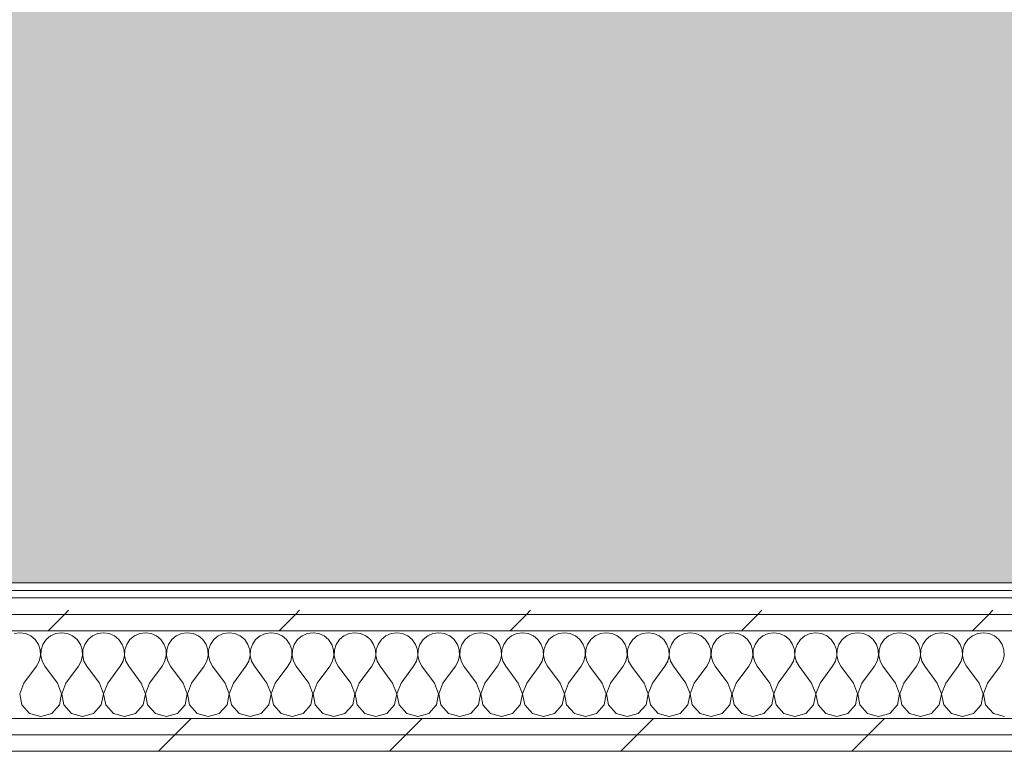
# Model space of a CAD drawing. Header units: millimetres. Extents: x -30280 to 19093, y -19284 to 4746.
# Tile 159 of 256: x -5600 to -4817, y -17072 to -16490. Entities that reach past the tile are written whole.
import ezdxf

# ---------------------------------------------------------------- set-up
doc = ezdxf.new("R2010")
doc.units = ezdxf.units.MM
doc.header["$MEASUREMENT"] = 0
doc.linetypes.add('Wipeout_Contour', pattern=[1000, 0, -1000])
doc.layers.add('Nuevo_07_CR_Cel Ras pladur', color=7, linetype='Continuous')
doc.layers.add('Nuevo_08_E_Envans secs', color=7, linetype='Continuous')
for name, color, linetype, lineweight, true_color in [('Nuevo_07_CR_Cel Ras pladur_Pluma_Nº__102', 7, 'Continuous', 5, 0xcccccc), ('Nuevo_08_E_Envans secs_Pluma_Nº__102', 7, 'Continuous', 5, 0xcccccc), ('Nuevo_08_E_Envans secs_Pluma_Nº__171', 171, 'Continuous', 13, 0xaaaaff), ('Nuevo_08_E_Envans secs_Pluma_Nº__177', 7, 'Continuous', 15, 0xf7e046)]:
    doc.layers.add(name, color=color, linetype=linetype, lineweight=lineweight, true_color=true_color)
doc.layers.add('Nuevo_08_E_Envans secs_Pluma_Nº__1', color=7, linetype='Continuous', lineweight=5)
pattern_1 = [(45, (0, 0), (-183.8478, 183.8478), [195, -65]), (45, (7e-14, 183.85), (-183.8478, 183.8478), [195, -65])]

# ---------------------------------------------------------------- blocks, each defined once
blk = doc.blocks.new('Forjado_6_1', base_point=(-13089.3, -16963.7))
at = {"layer": 'Nuevo_07_CR_Cel Ras pladur_Pluma_Nº__102', "linetype": 'Continuous', "lineweight": 0, "true_color": 0x333333}
h = blk.add_hatch(color=250, dxfattribs=at)
h.paths.add_polyline_path([(-13089.3, -16963.7), (-12936.6, -16963.7), (-12936.6, -16660.98), (-12309.19, -16660.98), (-12309.19, -16937.98), (-7420.89, -16937.98), (-7420.89, -16580.98), (-6964.89, -16580.98), (-6964.89, -16937.98), (-3950.4, -16937.98), (-3949.3, -15453.52), (-13089.3, -15430.87)])
h.paths.add_polyline_path([(-12719.58, -15874.06), (-4319.58, -15874.06), (-4319.58, -16474.06), (-12719.58, -16474.06)], flags=0)
at = {"layer": 'Nuevo_07_CR_Cel Ras pladur_Pluma_Nº__102', "color": 254, "linetype": 'Continuous', "lineweight": 5, "true_color": 0xcccccc, "flags": 128}
blk.add_lwpolyline([(-13089.3, -16963.7), (-12936.6, -16963.7), (-12936.6, -16660.98), (-12309.19, -16660.98), (-12309.19, -16937.98), (-7420.89, -16937.98), (-7420.89, -16580.98), (-6964.89, -16580.98), (-6964.89, -16937.98), (-3950.4, -16937.98), (-3949.3, -15453.52), (-13089.3, -15430.87)], close=True, dxfattribs=at)
blk = doc.blocks.new('*X443')
at = {"layer": 'Nuevo_08_E_Envans secs_Pluma_Nº__102', "color": 254, "linetype": 'Continuous', "lineweight": 5, "true_color": 0xcccccc}
for p, q in [((-5600, -16977.64), (-5604.55, -16978.28)), ((-5595.45, -16978.28), (-5600, -16977.64)), ((-5591.24, -16980.13), (-5595.45, -16978.28)), ((-5587.7, -16983.07), (-5591.24, -16980.13)), ((-5575.43, -16980.13), (-5578.97, -16983.07)), ((-5571.22, -16978.28), (-5575.43, -16980.13)), ((-5566.67, -16977.64), (-5571.22, -16978.28)), ((-5562.11, -16978.28), (-5566.67, -16977.64)), ((-5557.9, -16980.13), (-5562.11, -16978.28)), ((-5554.36, -16983.07), (-5557.9, -16980.13)), ((-5542.1, -16980.13), (-5545.64, -16983.07)), ((-5537.89, -16978.28), (-5542.1, -16980.13)), ((-5533.33, -16977.64), (-5537.89, -16978.28)), ((-5528.78, -16978.28), (-5533.33, -16977.64)), ((-5524.57, -16980.13), (-5528.78, -16978.28)), ((-5521.03, -16983.07), (-5524.57, -16980.13)), ((-5508.76, -16980.13), (-5512.3, -16983.07)), ((-5504.55, -16978.28), (-5508.76, -16980.13)), ((-5500, -16977.64), (-5504.55, -16978.28)), ((-5495.45, -16978.28), (-5500, -16977.64)), ((-5491.24, -16980.13), (-5495.45, -16978.28)), ((-5487.7, -16983.07), (-5491.24, -16980.13)), ((-5475.43, -16980.13), (-5478.97, -16983.07)), ((-5471.22, -16978.28), (-5475.43, -16980.13)), ((-5466.67, -16977.64), (-5471.22, -16978.28)), ((-5462.11, -16978.28), (-5466.67, -16977.64)), ((-5457.9, -16980.13), (-5462.11, -16978.28)), ((-5454.36, -16983.07), (-5457.9, -16980.13)), ((-5442.1, -16980.13), (-5445.64, -16983.07)), ((-5437.89, -16978.28), (-5442.1, -16980.13)), ((-5433.33, -16977.64), (-5437.89, -16978.28)), ((-5428.78, -16978.28), (-5433.33, -16977.64)), ((-5424.57, -16980.13), (-5428.78, -16978.28)), ((-5421.03, -16983.07), (-5424.57, -16980.13)), ((-5408.76, -16980.13), (-5412.3, -16983.07)), ((-5404.55, -16978.28), (-5408.76, -16980.13)), ((-5400, -16977.64), (-5404.55, -16978.28)), ((-5395.45, -16978.28), (-5400, -16977.64)), ((-5391.24, -16980.13), (-5395.45, -16978.28)), ((-5387.7, -16983.07), (-5391.24, -16980.13)), ((-5375.43, -16980.13), (-5378.97, -16983.07)), ((-5371.22, -16978.28), (-5375.43, -16980.13)), ((-5366.67, -16977.64), (-5371.22, -16978.28)), ((-5362.11, -16978.28), (-5366.67, -16977.64)), ((-5357.9, -16980.13), (-5362.11, -16978.28)), ((-5354.36, -16983.07), (-5357.9, -16980.13)), ((-5342.1, -16980.13), (-5345.64, -16983.07)), ((-5337.89, -16978.28), (-5342.1, -16980.13)), ((-5333.33, -16977.64), (-5337.89, -16978.28)), ((-5328.78, -16978.28), (-5333.33, -16977.64)), ((-5324.57, -16980.13), (-5328.78, -16978.28)), ((-5321.03, -16983.07), (-5324.57, -16980.13)), ((-5308.76, -16980.13), (-5312.3, -16983.07)), ((-5304.55, -16978.28), (-5308.76, -16980.13)), ((-5300, -16977.64), (-5304.55, -16978.28)), ((-5295.45, -16978.28), (-5300, -16977.64)), ((-5291.24, -16980.13), (-5295.45, -16978.28)), ((-5287.7, -16983.07), (-5291.24, -16980.13)), ((-5275.43, -16980.13), (-5278.97, -16983.07)), ((-5271.22, -16978.28), (-5275.43, -16980.13)), ((-5266.67, -16977.64), (-5271.22, -16978.28)), ((-5262.11, -16978.28), (-5266.67, -16977.64)), ((-5257.9, -16980.13), (-5262.11, -16978.28)), ((-5254.36, -16983.07), (-5257.9, -16980.13)), ((-5242.1, -16980.13), (-5245.64, -16983.07)), ((-5237.89, -16978.28), (-5242.1, -16980.13)), ((-5233.33, -16977.64), (-5237.89, -16978.28)), ((-5228.78, -16978.28), (-5233.33, -16977.64)), ((-5224.57, -16980.13), (-5228.78, -16978.28)), ((-5221.03, -16983.07), (-5224.57, -16980.13)), ((-5208.76, -16980.13), (-5212.3, -16983.07)), ((-5204.55, -16978.28), (-5208.76, -16980.13)), ((-5200, -16977.64), (-5204.55, -16978.28)), ((-5195.45, -16978.28), (-5200, -16977.64)), ((-5191.24, -16980.13), (-5195.45, -16978.28)), ((-5187.7, -16983.07), (-5191.24, -16980.13)), ((-5175.43, -16980.13), (-5178.97, -16983.07)), ((-5171.22, -16978.28), (-5175.43, -16980.13)), ((-5166.67, -16977.64), (-5171.22, -16978.28)), ((-5162.11, -16978.28), (-5166.67, -16977.64)), ((-5157.9, -16980.13), (-5162.11, -16978.28)), ((-5154.36, -16983.07), (-5157.9, -16980.13)), ((-5142.1, -16980.13), (-5145.64, -16983.07)), ((-5137.89, -16978.28), (-5142.1, -16980.13)), ((-5133.33, -16977.64), (-5137.89, -16978.28)), ((-5128.78, -16978.28), (-5133.33, -16977.64)), ((-5124.57, -16980.13), (-5128.78, -16978.28)), ((-5121.03, -16983.07), (-5124.57, -16980.13)), ((-5108.76, -16980.13), (-5112.3, -16983.07)), ((-5104.55, -16978.28), (-5108.76, -16980.13)), ((-5100, -16977.64), (-5104.55, -16978.28)), ((-5095.45, -16978.28), (-5100, -16977.64)), ((-5091.24, -16980.13), (-5095.45, -16978.28)), ((-5087.7, -16983.07), (-5091.24, -16980.13)), ((-5075.43, -16980.13), (-5078.97, -16983.07)), ((-5071.22, -16978.28), (-5075.43, -16980.13)), ((-5066.67, -16977.64), (-5071.22, -16978.28)), ((-5062.11, -16978.28), (-5066.67, -16977.64)), ((-5057.9, -16980.13), (-5062.11, -16978.28)), ((-5054.36, -16983.07), (-5057.9, -16980.13)), ((-5042.1, -16980.13), (-5045.64, -16983.07)), ((-5037.89, -16978.28), (-5042.1, -16980.13)), ((-5033.33, -16977.64), (-5037.89, -16978.28)), ((-5028.78, -16978.28), (-5033.33, -16977.64)), ((-5024.57, -16980.13), (-5028.78, -16978.28)), ((-5021.03, -16983.07), (-5024.57, -16980.13)), ((-5008.76, -16980.13), (-5012.3, -16983.07)), ((-5004.55, -16978.28), (-5008.76, -16980.13)), ((-5000, -16977.64), (-5004.55, -16978.28)), ((-4995.45, -16978.28), (-5000, -16977.64)), ((-4991.24, -16980.13), (-4995.45, -16978.28)), ((-4987.7, -16983.07), (-4991.24, -16980.13)), ((-4975.43, -16980.13), (-4978.97, -16983.07)), ((-4971.22, -16978.28), (-4975.43, -16980.13)), ((-4966.67, -16977.64), (-4971.22, -16978.28)), ((-4962.11, -16978.28), (-4966.67, -16977.64)), ((-4957.9, -16980.13), (-4962.11, -16978.28)), ((-4954.36, -16983.07), (-4957.9, -16980.13)), ((-4942.1, -16980.13), (-4945.64, -16983.07)), ((-4937.89, -16978.28), (-4942.1, -16980.13)), ((-4933.33, -16977.64), (-4937.89, -16978.28)), ((-4928.78, -16978.28), (-4933.33, -16977.64)), ((-4924.57, -16980.13), (-4928.78, -16978.28)), ((-4921.03, -16983.07), (-4924.57, -16980.13)), ((-4908.76, -16980.13), (-4912.3, -16983.07)), ((-4904.55, -16978.28), (-4908.76, -16980.13)), ((-4900, -16977.64), (-4904.55, -16978.28)), ((-4895.45, -16978.28), (-4900, -16977.64)), ((-4891.24, -16980.13), (-4895.45, -16978.28)), ((-4887.7, -16983.07), (-4891.24, -16980.13)), ((-4875.43, -16980.13), (-4878.97, -16983.07)), ((-4871.22, -16978.28), (-4875.43, -16980.13)), ((-4866.67, -16977.64), (-4871.22, -16978.28)), ((-4862.11, -16978.28), (-4866.67, -16977.64)), ((-4857.9, -16980.13), (-4862.11, -16978.28)), ((-4854.36, -16983.07), (-4857.9, -16980.13)), ((-4842.1, -16980.13), (-4845.64, -16983.07)), ((-4837.89, -16978.28), (-4842.1, -16980.13)), ((-4833.33, -16977.64), (-4837.89, -16978.28)), ((-4828.78, -16978.28), (-4833.33, -16977.64)), ((-4824.57, -16980.13), (-4828.78, -16978.28)), ((-4821.03, -16983.07), (-4824.57, -16980.13)), ((-5585.09, -16986.86), (-5587.7, -16983.07)), ((-5583.62, -16991.21), (-5585.09, -16986.86)), ((-5581.57, -16986.86), (-5583.04, -16991.21)), ((-5578.97, -16983.07), (-5581.57, -16986.86)), ((-5551.76, -16986.86), (-5554.36, -16983.07)), ((-5550.29, -16991.21), (-5551.76, -16986.86)), ((-5548.24, -16986.86), (-5549.71, -16991.21)), ((-5545.64, -16983.07), (-5548.24, -16986.86)), ((-5518.43, -16986.86), (-5521.03, -16983.07)), ((-5516.96, -16991.21), (-5518.43, -16986.86)), ((-5514.91, -16986.86), (-5516.38, -16991.21)), ((-5512.3, -16983.07), (-5514.91, -16986.86)), ((-5485.09, -16986.86), (-5487.7, -16983.07)), ((-5483.62, -16991.21), (-5485.09, -16986.86)), ((-5481.57, -16986.86), (-5483.04, -16991.21)), ((-5478.97, -16983.07), (-5481.57, -16986.86)), ((-5451.76, -16986.86), (-5454.36, -16983.07)), ((-5450.29, -16991.21), (-5451.76, -16986.86)), ((-5448.24, -16986.86), (-5449.71, -16991.21)), ((-5445.64, -16983.07), (-5448.24, -16986.86)), ((-5418.43, -16986.86), (-5421.03, -16983.07)), ((-5416.96, -16991.21), (-5418.43, -16986.86)), ((-5414.91, -16986.86), (-5416.38, -16991.21)), ((-5412.3, -16983.07), (-5414.91, -16986.86)), ((-5385.09, -16986.86), (-5387.7, -16983.07)), ((-5383.62, -16991.21), (-5385.09, -16986.86)), ((-5381.57, -16986.86), (-5383.04, -16991.21)), ((-5378.97, -16983.07), (-5381.57, -16986.86)), ((-5351.76, -16986.86), (-5354.36, -16983.07)), ((-5350.29, -16991.21), (-5351.76, -16986.86)), ((-5348.24, -16986.86), (-5349.71, -16991.21)), ((-5345.64, -16983.07), (-5348.24, -16986.86)), ((-5318.43, -16986.86), (-5321.03, -16983.07)), ((-5316.96, -16991.21), (-5318.43, -16986.86)), ((-5314.91, -16986.86), (-5316.38, -16991.21)), ((-5312.3, -16983.07), (-5314.91, -16986.86)), ((-5285.09, -16986.86), (-5287.7, -16983.07)), ((-5283.62, -16991.21), (-5285.09, -16986.86)), ((-5281.57, -16986.86), (-5283.04, -16991.21)), ((-5278.97, -16983.07), (-5281.57, -16986.86)), ((-5251.76, -16986.86), (-5254.36, -16983.07)), ((-5250.29, -16991.21), (-5251.76, -16986.86)), ((-5248.24, -16986.86), (-5249.71, -16991.21)), ((-5245.64, -16983.07), (-5248.24, -16986.86)), ((-5218.43, -16986.86), (-5221.03, -16983.07)), ((-5216.96, -16991.21), (-5218.43, -16986.86)), ((-5214.91, -16986.86), (-5216.38, -16991.21)), ((-5212.3, -16983.07), (-5214.91, -16986.86)), ((-5185.09, -16986.86), (-5187.7, -16983.07)), ((-5183.62, -16991.21), (-5185.09, -16986.86)), ((-5181.57, -16986.86), (-5183.04, -16991.21)), ((-5178.97, -16983.07), (-5181.57, -16986.86)), ((-5151.76, -16986.86), (-5154.36, -16983.07)), ((-5150.29, -16991.21), (-5151.76, -16986.86)), ((-5148.24, -16986.86), (-5149.71, -16991.21)), ((-5145.64, -16983.07), (-5148.24, -16986.86)), ((-5118.43, -16986.86), (-5121.03, -16983.07)), ((-5116.96, -16991.21), (-5118.43, -16986.86)), ((-5114.91, -16986.86), (-5116.38, -16991.21)), ((-5112.3, -16983.07), (-5114.91, -16986.86)), ((-5085.09, -16986.86), (-5087.7, -16983.07)), ((-5083.62, -16991.21), (-5085.09, -16986.86)), ((-5081.57, -16986.86), (-5083.04, -16991.21)), ((-5078.97, -16983.07), (-5081.57, -16986.86)), ((-5051.76, -16986.86), (-5054.36, -16983.07)), ((-5050.29, -16991.21), (-5051.76, -16986.86)), ((-5048.24, -16986.86), (-5049.71, -16991.21)), ((-5045.64, -16983.07), (-5048.24, -16986.86)), ((-5018.43, -16986.86), (-5021.03, -16983.07)), ((-5016.96, -16991.21), (-5018.43, -16986.86)), ((-5014.91, -16986.86), (-5016.38, -16991.21)), ((-5012.3, -16983.07), (-5014.91, -16986.86)), ((-4985.09, -16986.86), (-4987.7, -16983.07)), ((-4983.62, -16991.21), (-4985.09, -16986.86)), ((-4981.57, -16986.86), (-4983.04, -16991.21)), ((-4978.97, -16983.07), (-4981.57, -16986.86)), ((-4951.76, -16986.86), (-4954.36, -16983.07)), ((-4950.29, -16991.21), (-4951.76, -16986.86)), ((-4948.24, -16986.86), (-4949.71, -16991.21)), ((-4945.64, -16983.07), (-4948.24, -16986.86)), ((-4918.43, -16986.86), (-4921.03, -16983.07)), ((-4916.96, -16991.21), (-4918.43, -16986.86)), ((-4914.91, -16986.86), (-4916.38, -16991.21)), ((-4912.3, -16983.07), (-4914.91, -16986.86)), ((-4885.09, -16986.86), (-4887.7, -16983.07)), ((-4883.62, -16991.21), (-4885.09, -16986.86)), ((-4881.57, -16986.86), (-4883.04, -16991.21)), ((-4878.97, -16983.07), (-4881.57, -16986.86)), ((-4851.76, -16986.86), (-4854.36, -16983.07)), ((-4850.29, -16991.21), (-4851.76, -16986.86)), ((-4848.24, -16986.86), (-4849.71, -16991.21)), ((-4845.64, -16983.07), (-4848.24, -16986.86)), ((-4818.43, -16986.86), (-4821.03, -16983.07)), ((-4816.96, -16991.21), (-4818.43, -16986.86)), ((-5584.44, -17000.28), (-5583.4, -16995.81)), ((-5583.4, -16995.81), (-5583.62, -16991.21)), ((-5583.04, -16991.21), (-5583.27, -16995.81)), ((-5583.27, -16995.81), (-5582.23, -17000.28)), ((-5551.11, -17000.28), (-5550.07, -16995.81)), ((-5550.07, -16995.81), (-5550.29, -16991.21)), ((-5549.71, -16991.21), (-5549.93, -16995.81)), ((-5549.93, -16995.81), (-5548.89, -17000.28)), ((-5517.77, -17000.28), (-5516.73, -16995.81)), ((-5516.73, -16995.81), (-5516.96, -16991.21)), ((-5516.38, -16991.21), (-5516.6, -16995.81)), ((-5516.6, -16995.81), (-5515.56, -17000.28)), ((-5484.44, -17000.28), (-5483.4, -16995.81)), ((-5483.4, -16995.81), (-5483.62, -16991.21)), ((-5483.04, -16991.21), (-5483.27, -16995.81)), ((-5483.27, -16995.81), (-5482.23, -17000.28)), ((-5451.11, -17000.28), (-5450.07, -16995.81)), ((-5450.07, -16995.81), (-5450.29, -16991.21)), ((-5449.71, -16991.21), (-5449.93, -16995.81)), ((-5449.93, -16995.81), (-5448.89, -17000.28)), ((-5417.77, -17000.28), (-5416.73, -16995.81)), ((-5416.73, -16995.81), (-5416.96, -16991.21)), ((-5416.38, -16991.21), (-5416.6, -16995.81)), ((-5416.6, -16995.81), (-5415.56, -17000.28)), ((-5384.44, -17000.28), (-5383.4, -16995.81)), ((-5383.4, -16995.81), (-5383.62, -16991.21)), ((-5383.04, -16991.21), (-5383.27, -16995.81)), ((-5383.27, -16995.81), (-5382.23, -17000.28)), ((-5351.11, -17000.28), (-5350.07, -16995.81)), ((-5350.07, -16995.81), (-5350.29, -16991.21)), ((-5349.71, -16991.21), (-5349.93, -16995.81)), ((-5349.93, -16995.81), (-5348.89, -17000.28)), ((-5317.77, -17000.28), (-5316.73, -16995.81)), ((-5316.73, -16995.81), (-5316.96, -16991.21)), ((-5316.38, -16991.21), (-5316.6, -16995.81)), ((-5316.6, -16995.81), (-5315.56, -17000.28)), ((-5284.44, -17000.28), (-5283.4, -16995.81)), ((-5283.4, -16995.81), (-5283.62, -16991.21)), ((-5283.04, -16991.21), (-5283.27, -16995.81)), ((-5283.27, -16995.81), (-5282.23, -17000.28)), ((-5251.11, -17000.28), (-5250.07, -16995.81)), ((-5250.07, -16995.81), (-5250.29, -16991.21)), ((-5249.71, -16991.21), (-5249.93, -16995.81)), ((-5249.93, -16995.81), (-5248.89, -17000.28)), ((-5217.77, -17000.28), (-5216.73, -16995.81)), ((-5216.73, -16995.81), (-5216.96, -16991.21)), ((-5216.38, -16991.21), (-5216.6, -16995.81)), ((-5216.6, -16995.81), (-5215.56, -17000.28)), ((-5184.44, -17000.28), (-5183.4, -16995.81)), ((-5183.4, -16995.81), (-5183.62, -16991.21)), ((-5183.04, -16991.21), (-5183.27, -16995.81)), ((-5183.27, -16995.81), (-5182.23, -17000.28)), ((-5151.11, -17000.28), (-5150.07, -16995.81)), ((-5150.07, -16995.81), (-5150.29, -16991.21)), ((-5149.71, -16991.21), (-5149.93, -16995.81)), ((-5149.93, -16995.81), (-5148.89, -17000.28)), ((-5117.77, -17000.28), (-5116.73, -16995.81)), ((-5116.73, -16995.81), (-5116.96, -16991.21)), ((-5116.38, -16991.21), (-5116.6, -16995.81)), ((-5116.6, -16995.81), (-5115.56, -17000.28)), ((-5084.44, -17000.28), (-5083.4, -16995.81)), ((-5083.4, -16995.81), (-5083.62, -16991.21)), ((-5083.04, -16991.21), (-5083.27, -16995.81)), ((-5083.27, -16995.81), (-5082.23, -17000.28)), ((-5051.11, -17000.28), (-5050.07, -16995.81)), ((-5050.07, -16995.81), (-5050.29, -16991.21)), ((-5049.71, -16991.21), (-5049.93, -16995.81)), ((-5049.93, -16995.81), (-5048.89, -17000.28)), ((-5017.77, -17000.28), (-5016.73, -16995.81)), ((-5016.73, -16995.81), (-5016.96, -16991.21)), ((-5016.38, -16991.21), (-5016.6, -16995.81)), ((-5016.6, -16995.81), (-5015.56, -17000.28)), ((-4984.44, -17000.28), (-4983.4, -16995.81)), ((-4983.4, -16995.81), (-4983.62, -16991.21)), ((-4983.04, -16991.21), (-4983.27, -16995.81)), ((-4983.27, -16995.81), (-4982.23, -17000.28)), ((-4951.11, -17000.28), (-4950.07, -16995.81)), ((-4950.07, -16995.81), (-4950.29, -16991.21)), ((-4949.71, -16991.21), (-4949.93, -16995.81)), ((-4949.93, -16995.81), (-4948.89, -17000.28)), ((-4917.77, -17000.28), (-4916.73, -16995.81)), ((-4916.73, -16995.81), (-4916.96, -16991.21)), ((-4916.38, -16991.21), (-4916.6, -16995.81)), ((-4916.6, -16995.81), (-4915.56, -17000.28)), ((-4884.44, -17000.28), (-4883.4, -16995.81)), ((-4883.4, -16995.81), (-4883.62, -16991.21)), ((-4883.04, -16991.21), (-4883.27, -16995.81)), ((-4883.27, -16995.81), (-4882.23, -17000.28)), ((-4851.11, -17000.28), (-4850.07, -16995.81)), ((-4850.07, -16995.81), (-4850.29, -16991.21)), ((-4849.71, -16991.21), (-4849.93, -16995.81)), ((-4849.93, -16995.81), (-4848.89, -17000.28)), ((-4817.77, -17000.28), (-4816.73, -16995.81)), ((-4816.73, -16995.81), (-4816.96, -16991.21)), ((-5596.67, -17017.64), (-5586.67, -17004.31)), ((-5586.67, -17004.31), (-5584.44, -17000.28)), ((-5582.23, -17000.28), (-5580, -17004.31)), ((-5570, -17017.64), (-5580, -17004.31)), ((-5563.33, -17017.64), (-5553.33, -17004.31)), ((-5553.33, -17004.31), (-5551.11, -17000.28)), ((-5548.89, -17000.28), (-5546.67, -17004.31)), ((-5536.67, -17017.64), (-5546.67, -17004.31)), ((-5530, -17017.64), (-5520, -17004.31)), ((-5520, -17004.31), (-5517.77, -17000.28)), ((-5515.56, -17000.28), (-5513.33, -17004.31)), ((-5503.33, -17017.64), (-5513.33, -17004.31)), ((-5496.67, -17017.64), (-5486.67, -17004.31)), ((-5486.67, -17004.31), (-5484.44, -17000.28)), ((-5482.23, -17000.28), (-5480, -17004.31)), ((-5470, -17017.64), (-5480, -17004.31)), ((-5463.33, -17017.64), (-5453.33, -17004.31)), ((-5453.33, -17004.31), (-5451.11, -17000.28)), ((-5448.89, -17000.28), (-5446.67, -17004.31)), ((-5436.67, -17017.64), (-5446.67, -17004.31)), ((-5430, -17017.64), (-5420, -17004.31)), ((-5420, -17004.31), (-5417.77, -17000.28)), ((-5415.56, -17000.28), (-5413.33, -17004.31)), ((-5403.33, -17017.64), (-5413.33, -17004.31)), ((-5396.67, -17017.64), (-5386.67, -17004.31)), ((-5386.67, -17004.31), (-5384.44, -17000.28)), ((-5382.23, -17000.28), (-5380, -17004.31)), ((-5370, -17017.64), (-5380, -17004.31)), ((-5363.33, -17017.64), (-5353.33, -17004.31)), ((-5353.33, -17004.31), (-5351.11, -17000.28)), ((-5348.89, -17000.28), (-5346.67, -17004.31)), ((-5336.67, -17017.64), (-5346.67, -17004.31)), ((-5330, -17017.64), (-5320, -17004.31)), ((-5320, -17004.31), (-5317.77, -17000.28)), ((-5315.56, -17000.28), (-5313.33, -17004.31)), ((-5303.33, -17017.64), (-5313.33, -17004.31)), ((-5296.67, -17017.64), (-5286.67, -17004.31)), ((-5286.67, -17004.31), (-5284.44, -17000.28)), ((-5282.23, -17000.28), (-5280, -17004.31)), ((-5270, -17017.64), (-5280, -17004.31)), ((-5263.33, -17017.64), (-5253.33, -17004.31)), ((-5253.33, -17004.31), (-5251.11, -17000.28)), ((-5248.89, -17000.28), (-5246.67, -17004.31)), ((-5236.67, -17017.64), (-5246.67, -17004.31)), ((-5230, -17017.64), (-5220, -17004.31)), ((-5220, -17004.31), (-5217.77, -17000.28)), ((-5215.56, -17000.28), (-5213.33, -17004.31)), ((-5203.33, -17017.64), (-5213.33, -17004.31)), ((-5196.67, -17017.64), (-5186.67, -17004.31)), ((-5186.67, -17004.31), (-5184.44, -17000.28)), ((-5182.23, -17000.28), (-5180, -17004.31)), ((-5170, -17017.64), (-5180, -17004.31)), ((-5163.33, -17017.64), (-5153.33, -17004.31)), ((-5153.33, -17004.31), (-5151.11, -17000.28)), ((-5148.89, -17000.28), (-5146.67, -17004.31)), ((-5136.67, -17017.64), (-5146.67, -17004.31)), ((-5130, -17017.64), (-5120, -17004.31)), ((-5120, -17004.31), (-5117.77, -17000.28)), ((-5115.56, -17000.28), (-5113.33, -17004.31)), ((-5103.33, -17017.64), (-5113.33, -17004.31)), ((-5096.67, -17017.64), (-5086.67, -17004.31)), ((-5086.67, -17004.31), (-5084.44, -17000.28)), ((-5082.23, -17000.28), (-5080, -17004.31)), ((-5070, -17017.64), (-5080, -17004.31)), ((-5063.33, -17017.64), (-5053.33, -17004.31)), ((-5053.33, -17004.31), (-5051.11, -17000.28)), ((-5048.89, -17000.28), (-5046.67, -17004.31)), ((-5036.67, -17017.64), (-5046.67, -17004.31)), ((-5030, -17017.64), (-5020, -17004.31)), ((-5020, -17004.31), (-5017.77, -17000.28)), ((-5015.56, -17000.28), (-5013.33, -17004.31)), ((-5003.33, -17017.64), (-5013.33, -17004.31)), ((-4996.67, -17017.64), (-4986.67, -17004.31)), ((-4986.67, -17004.31), (-4984.44, -17000.28)), ((-4982.23, -17000.28), (-4980, -17004.31)), ((-4970, -17017.64), (-4980, -17004.31)), ((-4963.33, -17017.64), (-4953.33, -17004.31)), ((-4953.33, -17004.31), (-4951.11, -17000.28)), ((-4948.89, -17000.28), (-4946.67, -17004.31)), ((-4936.67, -17017.64), (-4946.67, -17004.31)), ((-4930, -17017.64), (-4920, -17004.31)), ((-4920, -17004.31), (-4917.77, -17000.28)), ((-4915.56, -17000.28), (-4913.33, -17004.31)), ((-4903.33, -17017.64), (-4913.33, -17004.31)), ((-4896.67, -17017.64), (-4886.67, -17004.31)), ((-4886.67, -17004.31), (-4884.44, -17000.28)), ((-4882.23, -17000.28), (-4880, -17004.31)), ((-4870, -17017.64), (-4880, -17004.31)), ((-4863.33, -17017.64), (-4853.33, -17004.31)), ((-4853.33, -17004.31), (-4851.11, -17000.28)), ((-4848.89, -17000.28), (-4846.67, -17004.31)), ((-4836.67, -17017.64), (-4846.67, -17004.31)), ((-4830, -17017.64), (-4820, -17004.31)), ((-4820, -17004.31), (-4817.77, -17000.28)), ((-5596.67, -17017.64), (-5599.93, -17026.15)), ((-5566.73, -17026.15), (-5570, -17017.64)), ((-5563.33, -17017.64), (-5566.6, -17026.15)), ((-5533.4, -17026.15), (-5536.67, -17017.64)), ((-5530, -17017.64), (-5533.27, -17026.15)), ((-5500.07, -17026.15), (-5503.33, -17017.64)), ((-5496.67, -17017.64), (-5499.93, -17026.15)), ((-5466.73, -17026.15), (-5470, -17017.64)), ((-5463.33, -17017.64), (-5466.6, -17026.15)), ((-5433.4, -17026.15), (-5436.67, -17017.64)), ((-5430, -17017.64), (-5433.27, -17026.15)), ((-5400.07, -17026.15), (-5403.33, -17017.64)), ((-5396.67, -17017.64), (-5399.93, -17026.15)), ((-5366.73, -17026.15), (-5370, -17017.64)), ((-5363.33, -17017.64), (-5366.6, -17026.15)), ((-5333.4, -17026.15), (-5336.67, -17017.64)), ((-5330, -17017.64), (-5333.27, -17026.15)), ((-5300.07, -17026.15), (-5303.33, -17017.64)), ((-5296.67, -17017.64), (-5299.93, -17026.15)), ((-5266.73, -17026.15), (-5270, -17017.64)), ((-5263.33, -17017.64), (-5266.6, -17026.15)), ((-5233.4, -17026.15), (-5236.67, -17017.64)), ((-5230, -17017.64), (-5233.27, -17026.15)), ((-5200.07, -17026.15), (-5203.33, -17017.64)), ((-5196.67, -17017.64), (-5199.93, -17026.15)), ((-5166.73, -17026.15), (-5170, -17017.64)), ((-5163.33, -17017.64), (-5166.6, -17026.15)), ((-5133.4, -17026.15), (-5136.67, -17017.64)), ((-5130, -17017.64), (-5133.27, -17026.15)), ((-5100.07, -17026.15), (-5103.33, -17017.64)), ((-5096.67, -17017.64), (-5099.93, -17026.15)), ((-5066.73, -17026.15), (-5070, -17017.64)), ((-5063.33, -17017.64), (-5066.6, -17026.15)), ((-5033.4, -17026.15), (-5036.67, -17017.64)), ((-5030, -17017.64), (-5033.27, -17026.15)), ((-5000.07, -17026.15), (-5003.33, -17017.64)), ((-4996.67, -17017.64), (-4999.93, -17026.15)), ((-4966.73, -17026.15), (-4970, -17017.64)), ((-4963.33, -17017.64), (-4966.6, -17026.15)), ((-4933.4, -17026.15), (-4936.67, -17017.64)), ((-4930, -17017.64), (-4933.27, -17026.15)), ((-4900.07, -17026.15), (-4903.33, -17017.64)), ((-4896.67, -17017.64), (-4899.93, -17026.15)), ((-4866.73, -17026.15), (-4870, -17017.64)), ((-4863.33, -17017.64), (-4866.6, -17026.15)), ((-4833.4, -17026.15), (-4836.67, -17017.64)), ((-4830, -17017.64), (-4833.27, -17026.15)), ((-5599.93, -17026.15), (-5598.24, -17035.1)), ((-5568.43, -17035.1), (-5566.73, -17026.15)), ((-5566.6, -17026.15), (-5564.91, -17035.1)), ((-5535.09, -17035.1), (-5533.4, -17026.15)), ((-5533.27, -17026.15), (-5531.57, -17035.1)), ((-5501.76, -17035.1), (-5500.07, -17026.15)), ((-5499.93, -17026.15), (-5498.24, -17035.1)), ((-5468.43, -17035.1), (-5466.73, -17026.15)), ((-5466.6, -17026.15), (-5464.91, -17035.1)), ((-5435.09, -17035.1), (-5433.4, -17026.15)), ((-5433.27, -17026.15), (-5431.57, -17035.1)), ((-5401.76, -17035.1), (-5400.07, -17026.15)), ((-5399.93, -17026.15), (-5398.24, -17035.1)), ((-5368.43, -17035.1), (-5366.73, -17026.15)), ((-5366.6, -17026.15), (-5364.91, -17035.1)), ((-5335.09, -17035.1), (-5333.4, -17026.15)), ((-5333.27, -17026.15), (-5331.57, -17035.1)), ((-5301.76, -17035.1), (-5300.07, -17026.15)), ((-5299.93, -17026.15), (-5298.24, -17035.1)), ((-5268.43, -17035.1), (-5266.73, -17026.15)), ((-5266.6, -17026.15), (-5264.91, -17035.1)), ((-5235.09, -17035.1), (-5233.4, -17026.15)), ((-5233.27, -17026.15), (-5231.57, -17035.1)), ((-5201.76, -17035.1), (-5200.07, -17026.15)), ((-5199.93, -17026.15), (-5198.24, -17035.1)), ((-5168.43, -17035.1), (-5166.73, -17026.15)), ((-5166.6, -17026.15), (-5164.91, -17035.1)), ((-5135.09, -17035.1), (-5133.4, -17026.15)), ((-5133.27, -17026.15), (-5131.57, -17035.1)), ((-5101.76, -17035.1), (-5100.07, -17026.15)), ((-5099.93, -17026.15), (-5098.24, -17035.1)), ((-5068.43, -17035.1), (-5066.73, -17026.15)), ((-5066.6, -17026.15), (-5064.91, -17035.1)), ((-5035.09, -17035.1), (-5033.4, -17026.15)), ((-5033.27, -17026.15), (-5031.57, -17035.1)), ((-5001.76, -17035.1), (-5000.07, -17026.15)), ((-4999.93, -17026.15), (-4998.24, -17035.1)), ((-4968.43, -17035.1), (-4966.73, -17026.15)), ((-4966.6, -17026.15), (-4964.91, -17035.1)), ((-4935.09, -17035.1), (-4933.4, -17026.15)), ((-4933.27, -17026.15), (-4931.57, -17035.1)), ((-4901.76, -17035.1), (-4900.07, -17026.15)), ((-4899.93, -17026.15), (-4898.24, -17035.1)), ((-4868.43, -17035.1), (-4866.73, -17026.15)), ((-4866.6, -17026.15), (-4864.91, -17035.1)), ((-4835.09, -17035.1), (-4833.4, -17026.15)), ((-4833.27, -17026.15), (-4831.57, -17035.1)), ((-5598.24, -17035.1), (-5592.1, -17041.82)), ((-5574.57, -17041.82), (-5568.43, -17035.1)), ((-5564.91, -17035.1), (-5558.76, -17041.82)), ((-5541.24, -17041.82), (-5535.09, -17035.1)), ((-5531.57, -17035.1), (-5525.43, -17041.82)), ((-5507.9, -17041.82), (-5501.76, -17035.1)), ((-5498.24, -17035.1), (-5492.1, -17041.82)), ((-5474.57, -17041.82), (-5468.43, -17035.1)), ((-5464.91, -17035.1), (-5458.76, -17041.82)), ((-5441.24, -17041.82), (-5435.09, -17035.1)), ((-5431.57, -17035.1), (-5425.43, -17041.82)), ((-5407.9, -17041.82), (-5401.76, -17035.1)), ((-5398.24, -17035.1), (-5392.1, -17041.82)), ((-5374.57, -17041.82), (-5368.43, -17035.1)), ((-5364.91, -17035.1), (-5358.76, -17041.82)), ((-5341.24, -17041.82), (-5335.09, -17035.1)), ((-5331.57, -17035.1), (-5325.43, -17041.82)), ((-5307.9, -17041.82), (-5301.76, -17035.1)), ((-5298.24, -17035.1), (-5292.1, -17041.82)), ((-5274.57, -17041.82), (-5268.43, -17035.1)), ((-5264.91, -17035.1), (-5258.76, -17041.82)), ((-5241.24, -17041.82), (-5235.09, -17035.1)), ((-5231.57, -17035.1), (-5225.43, -17041.82)), ((-5207.9, -17041.82), (-5201.76, -17035.1)), ((-5198.24, -17035.1), (-5192.1, -17041.82)), ((-5174.57, -17041.82), (-5168.43, -17035.1)), ((-5164.91, -17035.1), (-5158.76, -17041.82)), ((-5141.24, -17041.82), (-5135.09, -17035.1)), ((-5131.57, -17035.1), (-5125.43, -17041.82)), ((-5107.9, -17041.82), (-5101.76, -17035.1)), ((-5098.24, -17035.1), (-5092.1, -17041.82)), ((-5074.57, -17041.82), (-5068.43, -17035.1)), ((-5064.91, -17035.1), (-5058.76, -17041.82)), ((-5041.24, -17041.82), (-5035.09, -17035.1)), ((-5031.57, -17035.1), (-5025.43, -17041.82)), ((-5007.9, -17041.82), (-5001.76, -17035.1)), ((-4998.24, -17035.1), (-4992.1, -17041.82)), ((-4974.57, -17041.82), (-4968.43, -17035.1)), ((-4964.91, -17035.1), (-4958.76, -17041.82)), ((-4941.24, -17041.82), (-4935.09, -17035.1)), ((-4931.57, -17035.1), (-4925.43, -17041.82)), ((-4907.9, -17041.82), (-4901.76, -17035.1)), ((-4898.24, -17035.1), (-4892.1, -17041.82)), ((-4874.57, -17041.82), (-4868.43, -17035.1)), ((-4864.91, -17035.1), (-4858.76, -17041.82)), ((-4841.24, -17041.82), (-4835.09, -17035.1)), ((-4831.57, -17035.1), (-4825.43, -17041.82)), ((-5592.1, -17041.82), (-5583.33, -17044.31)), ((-5583.33, -17044.31), (-5574.57, -17041.82)), ((-5558.76, -17041.82), (-5550, -17044.31)), ((-5550, -17044.31), (-5541.24, -17041.82)), ((-5525.43, -17041.82), (-5516.67, -17044.31)), ((-5516.67, -17044.31), (-5507.9, -17041.82)), ((-5492.1, -17041.82), (-5483.33, -17044.31)), ((-5483.33, -17044.31), (-5474.57, -17041.82)), ((-5458.76, -17041.82), (-5450, -17044.31)), ((-5450, -17044.31), (-5441.24, -17041.82)), ((-5425.43, -17041.82), (-5416.67, -17044.31)), ((-5416.67, -17044.31), (-5407.9, -17041.82)), ((-5392.1, -17041.82), (-5383.33, -17044.31)), ((-5383.33, -17044.31), (-5374.57, -17041.82)), ((-5358.76, -17041.82), (-5350, -17044.31)), ((-5350, -17044.31), (-5341.24, -17041.82)), ((-5325.43, -17041.82), (-5316.67, -17044.31)), ((-5316.67, -17044.31), (-5307.9, -17041.82)), ((-5292.1, -17041.82), (-5283.33, -17044.31)), ((-5283.33, -17044.31), (-5274.57, -17041.82)), ((-5258.76, -17041.82), (-5250, -17044.31)), ((-5250, -17044.31), (-5241.24, -17041.82)), ((-5225.43, -17041.82), (-5216.67, -17044.31)), ((-5216.67, -17044.31), (-5207.9, -17041.82)), ((-5192.1, -17041.82), (-5183.33, -17044.31)), ((-5183.33, -17044.31), (-5174.57, -17041.82)), ((-5158.76, -17041.82), (-5150, -17044.31)), ((-5150, -17044.31), (-5141.24, -17041.82)), ((-5125.43, -17041.82), (-5116.67, -17044.31)), ((-5116.67, -17044.31), (-5107.9, -17041.82)), ((-5092.1, -17041.82), (-5083.33, -17044.31)), ((-5083.33, -17044.31), (-5074.57, -17041.82)), ((-5058.76, -17041.82), (-5050, -17044.31)), ((-5050, -17044.31), (-5041.24, -17041.82)), ((-5025.43, -17041.82), (-5016.67, -17044.31)), ((-5016.67, -17044.31), (-5007.9, -17041.82)), ((-4992.1, -17041.82), (-4983.33, -17044.31)), ((-4983.33, -17044.31), (-4974.57, -17041.82)), ((-4958.76, -17041.82), (-4950, -17044.31)), ((-4950, -17044.31), (-4941.24, -17041.82)), ((-4925.43, -17041.82), (-4916.67, -17044.31)), ((-4916.67, -17044.31), (-4907.9, -17041.82)), ((-4892.1, -17041.82), (-4883.33, -17044.31)), ((-4883.33, -17044.31), (-4874.57, -17041.82)), ((-4858.76, -17041.82), (-4850, -17044.31)), ((-4850, -17044.31), (-4841.24, -17041.82)), ((-4825.43, -17041.82), (-4816.67, -17044.31))]:
    blk.add_line(p, q, dxfattribs=at)
blk = doc.blocks.new('Muro_63_1', base_point=(-18974.61, -17083.98))
at = {"color": 254, "linetype": 'Wipeout_Contour', "lineweight": 0, "ltscale": 71376.143295}
blk.add_wipeout([(-6964.89, -16943.98), (-3842.41, -16943.98), (-3842.41, -16937.98), (-6964.89, -16937.98)], dxfattribs=at).dxf.layer = 'Nuevo_08_E_Envans secs'
at = {"color": 254, "linetype": 'Wipeout_Contour', "lineweight": 0, "ltscale": 71889.621763}
blk.add_wipeout([(-7017.89, -17071.98), (-3842.41, -17071.98), (-3842.41, -17058.98), (-7017.89, -17058.98)], dxfattribs=at).dxf.layer = 'Nuevo_08_E_Envans secs'
at = {"layer": 'Nuevo_08_E_Envans secs_Pluma_Nº__171', "linetype": 'Continuous', "lineweight": 13, "true_color": 0xaaaaff}
h = blk.add_hatch(dxfattribs=at)
h.set_pattern_fill('Panellat_HPL_0001', color=161, style=0, pattern_type=2)
h.set_pattern_definition(pattern_1)
h.paths.add_polyline_path([(-6964.89, -16943.98), (-3842.41, -16943.98), (-3842.41, -16937.98), (-6964.89, -16937.98)])
at = {"layer": 'Nuevo_08_E_Envans secs_Pluma_Nº__177', "linetype": 'Continuous', "lineweight": 15, "true_color": 0xf7e046}
h = blk.add_hatch(dxfattribs=at)
h.set_pattern_fill('Panellat_HPL_0001', color=53, style=0, pattern_type=2)
h.set_pattern_definition(pattern_1)
h.paths.add_polyline_path([(-7017.89, -17071.98), (-3842.41, -17071.98), (-3842.41, -17058.98), (-7017.89, -17058.98)])
at = {"layer": 'Nuevo_08_E_Envans secs_Pluma_Nº__1', "color": 7, "linetype": 'Continuous', "lineweight": 5}
for p, q in [((-6964.89, -16943.98), (-3842.41, -16943.98)), ((-7017.89, -17071.98), (-3842.41, -17071.98))]:
    blk.add_line(p, q, dxfattribs=at)
at = {"layer": 'Nuevo_08_E_Envans secs_Pluma_Nº__1', "color": 7, "linetype": 'Continuous', "lineweight": 5, "flags": 128}
blk.add_lwpolyline([(-3842.41, -16937.98), (-6964.89, -16937.98)], dxfattribs=at)
at = {"color": 254, "linetype": 'Wipeout_Contour', "lineweight": 0, "ltscale": 71840.211947}
blk.add_wipeout([(-7017.89, -17058.98), (-3842.41, -17058.98), (-3842.41, -17045.98), (-7017.89, -17045.98)], dxfattribs=at).dxf.layer = 'Nuevo_08_E_Envans secs'
at = {"layer": 'Nuevo_08_E_Envans secs_Pluma_Nº__177', "linetype": 'Continuous', "lineweight": 15, "true_color": 0xf7e046}
h = blk.add_hatch(dxfattribs=at)
h.set_pattern_fill('Panellat_HPL_0001', color=53, style=0, pattern_type=2)
h.set_pattern_definition(pattern_1)
h.paths.add_polyline_path([(-7017.89, -17058.98), (-3842.41, -17058.98), (-3842.41, -17045.98), (-7017.89, -17045.98)])
at = {"layer": 'Nuevo_08_E_Envans secs_Pluma_Nº__1', "color": 7, "linetype": 'Continuous', "lineweight": 5}
for p, q in [((-6989.89, -17045.98), (-3842.41, -17045.98)), ((-7017.89, -17058.98), (-3842.41, -17058.98))]:
    blk.add_line(p, q, dxfattribs=at)
at = {"layer": 'Nuevo_08_E_Envans secs', "color": 7, "lineweight": 20}
blk.add_blockref('*X443', (0, 0), dxfattribs=at)
at = {"color": 254, "linetype": 'Wipeout_Contour', "lineweight": 0, "ltscale": 71503.472576}
blk.add_wipeout([(-6989.89, -16975.98), (-3842.41, -16975.98), (-3842.41, -16962.98), (-6989.89, -16962.98)], dxfattribs=at).dxf.layer = 'Nuevo_08_E_Envans secs'
at = {"layer": 'Nuevo_08_E_Envans secs_Pluma_Nº__177', "linetype": 'Continuous', "lineweight": 15, "true_color": 0xf7e046}
h = blk.add_hatch(dxfattribs=at)
h.set_pattern_fill('Panellat_HPL_0001', color=53, style=0, pattern_type=2)
h.set_pattern_definition(pattern_1)
h.paths.add_polyline_path([(-6989.89, -16975.98), (-3842.41, -16975.98), (-3842.41, -16962.98), (-6989.89, -16962.98)])
at = {"layer": 'Nuevo_08_E_Envans secs_Pluma_Nº__1', "color": 7, "linetype": 'Continuous', "lineweight": 5}
blk.add_line((-6989.89, -16975.98), (-3842.41, -16975.98), dxfattribs=at)
at = {"color": 254, "linetype": 'Wipeout_Contour', "lineweight": 0, "ltscale": 71444.175017}
blk.add_wipeout([(-6976.89, -16962.98), (-3842.41, -16962.98), (-3842.41, -16949.98), (-6976.89, -16949.98)], dxfattribs=at).dxf.layer = 'Nuevo_08_E_Envans secs'
at = {"layer": 'Nuevo_08_E_Envans secs_Pluma_Nº__177', "linetype": 'Continuous', "lineweight": 15, "true_color": 0xf7e046}
h = blk.add_hatch(dxfattribs=at)
h.set_pattern_fill('Panellat_HPL_0001', color=53, style=0, pattern_type=2)
h.set_pattern_definition(pattern_1)
h.paths.add_polyline_path([(-6976.89, -16962.98), (-3842.41, -16962.98), (-3842.41, -16949.98), (-6976.89, -16949.98)])
at = {"layer": 'Nuevo_08_E_Envans secs_Pluma_Nº__1', "color": 7, "linetype": 'Continuous', "lineweight": 5}
for p, q in [((-6970.89, -16949.98), (-3842.41, -16949.98)), ((-6976.89, -16962.98), (-3842.41, -16962.98))]:
    blk.add_line(p, q, dxfattribs=at)

msp = doc.modelspace()

# ---------------------------------------------------------------- block references
at = {"layer": 'Nuevo_07_CR_Cel Ras pladur', "color": 254, "linetype": 'Continuous', "lineweight": 5, "true_color": 0xcccccc}
msp.add_blockref('Forjado_6_1', (-13089.3, -16963.7), dxfattribs=at)

# ---------------------------------------------------------------- next in the draw order: block references
at = {"layer": 'Nuevo_08_E_Envans secs', "color": 7, "lineweight": 20}
msp.add_blockref('Muro_63_1', (-18974.61, -17083.98), dxfattribs=at)

doc.saveas('drawing.dxf')
